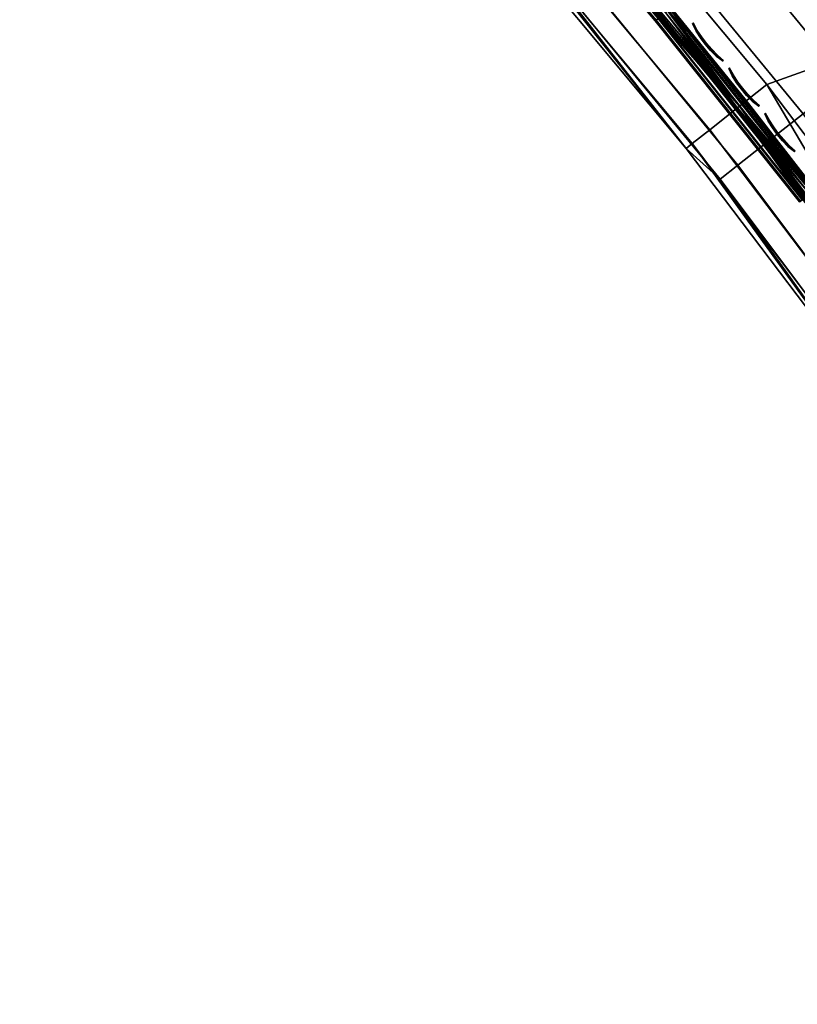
# Model space of a CAD drawing. Header units: inches. Extents: x 0 to 54.6, y -45.5 to 0.
# Tile 36 of 135: x 24.2 to 27.9, y -45.4 to -40.6. Entities that reach past the tile are written whole.
import ezdxf

# ---------------------------------------------------------------- set-up
doc = ezdxf.new("R2010")
doc.units = ezdxf.units.IN
doc.header["$LTSCALE"] = 0.03937
doc.header["$MEASUREMENT"] = 0
for name, color, linetype in [('A-FURN-3-ST', 151, 'Continuous'), ('A-FURN-3-ST-SEAM', 250, 'Continuous'), ('A-FURN-3-STITCH', 15, 'Continuous')]:
    doc.layers.add(name, color=color, linetype=linetype)

msp = doc.modelspace()

# ---------------------------------------------------------------- meshes
at = {"layer": 'A-FURN-3-ST'}
mesh = msp.add_polyface(dxfattribs=at)
corners = [(54.1162, -31.7173, 5.125), (30.7345, -45.2554, 5.25), (30.7177, -45.2264, 5.125), (54.0705, -31.6381, 5.0335), (30.672, -45.1472, 5.0335), (54.008, -31.5298, 5), (30.6095, -45.0389, 5), (31.0621, -45.0117, 17.8771), (31.0915, -45.0353, 17.8091), (31.2374, -44.9264, 17.875), (31.2541, -44.9554, 17.75), (31.1105, -45.0383, 17.7337), (30.9724, -45.1181, 17.6853), (31.0441, -44.9923, 17.9069), (31.1916, -44.8472, 17.9665), (30.972, -44.8936, 17.9727), (31.1291, -44.7389, 18), (30.9434, -44.8465, 17.9788), (53.4807, -31.8342, 18), (53.5432, -31.9425, 17.9665), (53.589, -32.0217, 17.875), (53.6057, -32.0507, 17.75), (29.7326, -43.6219, 5), (28.7902, -42.2475, 5), (27.7843, -40.9189, 5), (26.7171, -39.639, 5), (25.591, -38.4106, 5), (24.4085, -37.2364, 5), (23.1722, -36.119, 5), (21.8848, -35.0609, 5), (20.5492, -34.0644, 5), (19.1682, -33.1316, 5), (54.3495, -31.6213, 5.5002), (30.518, -45.3804, 5.5), (54.3419, -31.6257, 16.9007), (30.518, -45.3804, 16.9), (30.8452, -45.1915, 17.6066), (30.2374, -43.2975, 18), (29.2789, -41.8995, 18), (28.2559, -40.548, 18), (27.1706, -39.2461, 18), (26.0253, -37.9965, 18), (24.8226, -36.8022, 18), (23.5651, -35.6656, 18), (22.2557, -34.5892, 18), (20.8972, -33.5756, 18), (19.4926, -32.6269, 18)]
mesh.append_faces([[corners[k] for k in face] for face in [(0, 1, 2), (0, 2, 3), (3, 2, 4), (3, 4, 5), (5, 4, 6), (7, 8, 9), (9, 8, 10), (10, 8, 11), (11, 8, 12), (7, 9, 13), (13, 9, 14), (13, 14, 15), (15, 14, 16), (15, 16, 17), (18, 16, 19), (19, 16, 14), (19, 14, 20), (20, 14, 9), (20, 9, 21), (21, 9, 10), (6, 22, 5), (5, 22, 23), (5, 23, 24), (24, 25, 5), (5, 25, 26), (5, 26, 27), (27, 28, 5), (5, 28, 29), (5, 29, 30), (30, 31, 5), (1, 32, 33), (33, 34, 35), (35, 34, 21), (35, 21, 10), (11, 12, 10), (10, 12, 36), (16, 18, 37), (37, 18, 38), (38, 18, 39), (39, 18, 40), (40, 18, 41), (41, 18, 42), (42, 18, 43), (43, 18, 44), (44, 18, 45), (45, 18, 46)]])
mesh = msp.add_polyface(dxfattribs=at)
corners = [(30.0387, -43.5142, 17.9625), (30.2374, -43.2975, 18), (29.1332, -42.1847, 17.9625), (29.2789, -41.8995, 18), (28.1689, -40.8973, 17.9625), (28.2559, -40.548, 18), (27.1478, -39.6544, 17.9625), (27.1706, -39.2461, 18), (25.5055, -38.9918, 17.1847), (26.34, -39.9673, 16.9), (26.5581, -40.1616, 17.1847), (27.392, -41.229, 16.9), (27.557, -41.3774, 17.1847), (27.6435, -41.3096, 17.45), (26.6414, -40.0899, 17.45), (27.781, -41.2017, 17.6778), (26.7739, -39.976, 17.6778), (27.9602, -41.0611, 17.8526), (26.9467, -39.8274, 17.8526), (28.3837, -42.5387, 16.9), (28.5003, -42.6369, 17.1847), (28.5897, -42.573, 17.45), (28.732, -42.4714, 17.6778), (28.9174, -42.339, 17.8526), (29.3128, -43.8935, 16.9), (29.4783, -43.8777, 17.45), (29.625, -43.7826, 17.6778), (29.8161, -43.6586, 17.8526), (28.3837, -42.5387, 5.5), (27.392, -41.229, 5.5), (26.34, -39.9673, 5.5), (25.2298, -38.7563, 5.5), (28.7902, -42.2475, 5), (29.5721, -43.726, 5.0381), (28.6347, -42.3591, 5.0381), (27.7843, -40.9189, 5), (27.6343, -41.0377, 5.0381), (26.7171, -39.639, 5), (26.5729, -39.7647, 5.0381), (25.2574, -38.7301, 5.3087), (26.3688, -39.9424, 5.3087), (27.422, -41.2056, 5.3087), (28.4148, -42.5167, 5.3087), (29.3128, -43.8935, 5.5), (29.436, -43.8142, 5.1464), (29.3449, -43.8731, 5.3087), (28.5029, -42.4537, 5.1464), (27.5071, -41.1384, 5.1464), (26.4506, -39.8713, 5.1464)]
mesh.append_faces([[corners[k] for k in face] for face in [(0, 1, 2), (2, 1, 3), (2, 3, 4), (4, 3, 5), (4, 5, 6), (6, 5, 7), (8, 9, 10), (9, 11, 10), (10, 11, 12), (10, 12, 13, 14), (14, 13, 15, 16), (16, 15, 17, 18), (18, 17, 4, 6), (11, 19, 12), (12, 19, 20), (12, 20, 21, 13), (13, 21, 22, 15), (15, 22, 23, 17), (17, 23, 2, 4), (19, 24, 20), (21, 25, 26, 22), (22, 26, 27, 23), (23, 27, 0, 2), (28, 24, 19), (28, 19, 29), (29, 19, 11), (29, 11, 30), (30, 11, 9), (30, 9, 31), (32, 33, 34), (32, 34, 35), (35, 34, 36), (35, 36, 37), (37, 36, 38), (30, 39, 40), (30, 40, 29), (29, 40, 41), (29, 41, 28), (28, 41, 42), (28, 42, 43), (44, 45, 42, 46), (46, 42, 41, 47), (47, 41, 40, 48), (34, 33, 44, 46), (34, 46, 47, 36), (36, 47, 48, 38)]])
at = {"layer": 'A-FURN-3-ST-SEAM'}
mesh = msp.add_polyface(dxfattribs=at)
corners = [(25.7746, -38.8817, 17.7254), (25.761, -38.8942, 17.7151), (26.5241, -39.7368, 17.7151), (26.5382, -39.7247, 17.7254), (27.2559, -40.5988, 17.7151), (27.2704, -40.5872, 17.7254), (27.9558, -41.4787, 17.7151), (27.9706, -41.4675, 17.7254), (25.7517, -38.9028, 17.698), (26.5146, -39.745, 17.698), (27.2462, -40.6068, 17.698), (27.9458, -41.4863, 17.698), (25.7629, -38.8924, 17.6379), (25.4578, -38.5361, 17.628), (26.5778, -39.758, 17.628), (26.5262, -39.735, 17.6379), (27.258, -40.5971, 17.6379), (27.2469, -40.6062, 17.6553), (26.5153, -39.7444, 17.6553), (27.2428, -40.6095, 17.6772), (26.5113, -39.7478, 17.6772), (27.6392, -41.0311, 17.628), (27.9579, -41.4771, 17.6379), (27.9465, -41.4857, 17.6553), (27.9423, -41.4889, 17.6772), (28.6397, -42.3527, 17.628), (28.6506, -42.3449, 17.7271), (27.6497, -41.0228, 17.7271), (26.5879, -39.7492, 17.7271), (25.4674, -38.5268, 17.7271), (25.7524, -38.9021, 17.6553), (25.7485, -38.9057, 17.6772), (26.6202, -39.7212, 17.6706), (25.8208, -38.8389, 17.6902), (26.5857, -39.6834, 17.6902), (27.3192, -40.5475, 17.6902), (26.5792, -39.689, 17.7078), (27.3126, -40.5529, 17.7078), (26.5682, -39.6986, 17.7208), (27.3012, -40.5621, 17.7208), (25.8037, -38.8546, 17.7208), (28.0022, -41.4434, 17.7208), (28.0138, -41.4346, 17.7078), (28.0206, -41.4294, 17.6902), (27.6834, -40.9964, 17.6706), (28.6855, -42.3201, 17.6706), (25.8145, -38.8447, 17.7078), (28.6777, -42.3257, 17.7078), (28.6846, -42.3207, 17.6902), (25.7945, -38.8631, 17.6292), (26.5587, -39.7068, 17.6292), (27.2915, -40.5699, 17.6292), (26.5719, -39.6953, 17.6377), (27.3051, -40.5589, 17.6377), (26.5817, -39.6869, 17.6522), (27.3151, -40.5508, 17.6522), (25.8169, -38.8425, 17.6522), (28.0164, -41.4326, 17.6522), (28.0061, -41.4404, 17.6377), (27.9922, -41.451, 17.6292), (25.8074, -38.8513, 17.6377)]
mesh.append_faces([[corners[k] for k in face] for face in [(0, 1, 2, 3), (3, 2, 4, 5), (5, 4, 6, 7), (1, 8, 9, 2), (2, 9, 10, 4), (4, 10, 11, 6), (12, 13, 14), (12, 14, 15), (15, 14, 16), (15, 16, 17, 18), (18, 17, 19, 20), (20, 19, 10, 9), (14, 21, 16), (16, 21, 22), (16, 22, 23, 17), (17, 23, 24, 19), (19, 24, 11, 10), (21, 25, 22), (7, 26, 27), (7, 27, 5), (5, 27, 28), (5, 28, 3), (3, 28, 0), (28, 29, 0), (30, 12, 15, 18), (31, 30, 18, 20), (8, 31, 20, 9), (32, 33, 34), (32, 34, 35), (35, 34, 36, 37), (37, 36, 38, 39), (39, 38, 28), (28, 38, 40), (28, 27, 39), (39, 27, 41), (39, 41, 42, 37), (37, 42, 43, 35), (35, 43, 44), (44, 43, 45), (26, 41, 27), (44, 32, 35), (46, 40, 38, 36), (36, 34, 33, 46), (43, 42, 47, 48), (13, 49, 14), (14, 49, 50), (14, 50, 51), (51, 50, 52, 53), (53, 52, 54, 55), (55, 54, 32), (32, 54, 56), (32, 44, 55), (55, 44, 57), (55, 57, 58, 53), (53, 58, 59, 51), (51, 59, 21), (21, 59, 25), (45, 57, 44), (21, 14, 51), (60, 56, 54, 52), (52, 50, 49, 60)]])
at = {"layer": 'A-FURN-3-STITCH'}
mesh = msp.add_polymesh((7, 4), dxfattribs=at)
for k, corner in enumerate([(27.4272, -40.621, 17.7447), (27.4261, -40.6219, 17.7425), (27.4239, -40.6238, 17.7382), (27.4227, -40.6247, 17.736), (27.4464, -40.6548, 17.749), (27.4423, -40.6581, 17.7493), (27.4401, -40.6599, 17.745), (27.4418, -40.6585, 17.7404), (27.4678, -40.6875, 17.7516), (27.4637, -40.6907, 17.752), (27.4615, -40.6926, 17.7477), (27.4632, -40.6911, 17.743), (27.4913, -40.7187, 17.7525), (27.4872, -40.722, 17.7529), (27.485, -40.7238, 17.7486), (27.4868, -40.7224, 17.7439), (27.5168, -40.7483, 17.7517), (27.5127, -40.7516, 17.7521), (27.5105, -40.7534, 17.7477), (27.5123, -40.752, 17.7431), (27.5441, -40.7762, 17.7492), (27.5401, -40.7794, 17.7495), (27.5378, -40.7813, 17.7452), (27.5396, -40.7799, 17.7405), (27.5731, -40.8021, 17.7449), (27.5719, -40.803, 17.7428), (27.5697, -40.8049, 17.7385), (27.5686, -40.8058, 17.7363)]):
    mesh.set_mesh_vertex(divmod(k, 4), corner)
mesh = msp.add_polymesh((7, 4), dxfattribs=at)
for k, corner in enumerate([(27.6034, -40.8387, 17.7447), (27.6023, -40.8396, 17.7425), (27.6, -40.8414, 17.7382), (27.5989, -40.8423, 17.736), (27.6223, -40.8727, 17.749), (27.6182, -40.8759, 17.7493), (27.6159, -40.8777, 17.745), (27.6177, -40.8763, 17.7404), (27.6434, -40.9055, 17.7516), (27.6394, -40.9087, 17.752), (27.6371, -40.9105, 17.7477), (27.6389, -40.9091, 17.743), (27.6667, -40.9369, 17.7525), (27.6626, -40.9401, 17.7529), (27.6603, -40.9419, 17.7486), (27.6621, -40.9405, 17.7439), (27.692, -40.9667, 17.7517), (27.6879, -40.9699, 17.7521), (27.6856, -40.9718, 17.7477), (27.6874, -40.9703, 17.7431), (27.7191, -40.9948, 17.7492), (27.715, -40.998, 17.7495), (27.7127, -40.9998, 17.7452), (27.7145, -40.9984, 17.7405), (27.7478, -41.0209, 17.7449), (27.7467, -41.0219, 17.7428), (27.7444, -41.0237, 17.7385), (27.7433, -41.0246, 17.7363)]):
    mesh.set_mesh_vertex(divmod(k, 4), corner)
mesh = msp.add_polymesh((7, 4), dxfattribs=at)
for k, corner in enumerate([(27.7779, -41.0578, 17.7447), (27.7768, -41.0587, 17.7425), (27.7745, -41.0605, 17.7382), (27.7733, -41.0614, 17.736), (27.7965, -41.0919, 17.749), (27.7924, -41.0951, 17.7493), (27.7901, -41.0969, 17.745), (27.7919, -41.0955, 17.7404), (27.8174, -41.1249, 17.7516), (27.8133, -41.1281, 17.752), (27.811, -41.1299, 17.7477), (27.8128, -41.1285, 17.743), (27.8404, -41.1565, 17.7525), (27.8363, -41.1596, 17.7529), (27.834, -41.1614, 17.7486), (27.8358, -41.16, 17.7439), (27.8654, -41.1865, 17.7517), (27.8613, -41.1897, 17.7521), (27.859, -41.1915, 17.7477), (27.8608, -41.1901, 17.7431), (27.8923, -41.2148, 17.7492), (27.8882, -41.218, 17.7495), (27.8859, -41.2198, 17.7452), (27.8877, -41.2184, 17.7405), (27.9209, -41.2411, 17.7449), (27.9197, -41.2421, 17.7428), (27.9174, -41.2439, 17.7385), (27.9163, -41.2447, 17.7363)]):
    mesh.set_mesh_vertex(divmod(k, 4), corner)

doc.saveas('drawing.dxf')
